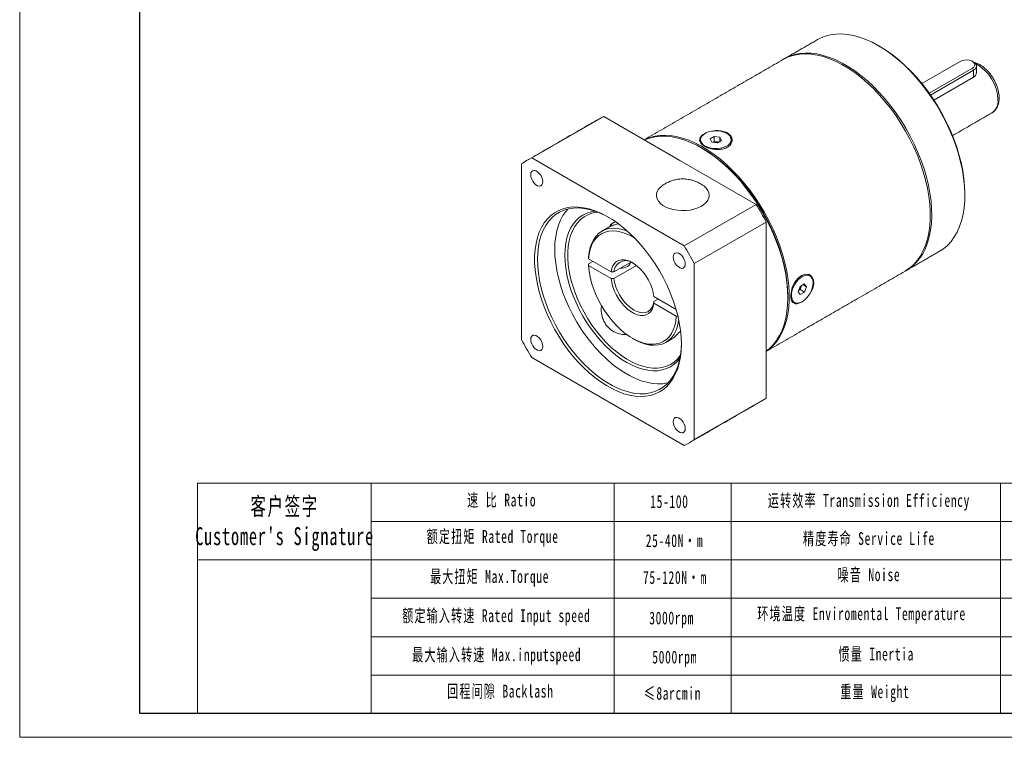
# Model space of a CAD drawing. Header units: millimetres. Extents: x -69 to 425, y -63 to 287.
# Tile 1 of 3: x -69 to 172, y -63 to 113. Entities that reach past the tile are written whole.
import ezdxf

# ---------------------------------------------------------------- set-up
doc = ezdxf.new("R2010")
doc.units = ezdxf.units.MM
doc.header["$LTSCALE"] = 1.5
doc.layers.get('0').update_dxf_attribs({"lineweight": 18})
doc.layers.add('7标注层', color=4, linetype='Continuous', lineweight=18)
doc.layers.add('SLD-0', color=7, linetype='Continuous', lineweight=18)
doc.styles.add('标准', font='txt', dxfattribs={"width": 0.667})

msp = doc.modelspace()

# ---------------------------------------------------------------- linework, layer by layer
at = {"color": 7, "linetype": 'Continuous', "lineweight": 15}
for p, q in [((161.611884, 102.838129), (152.178724, 97.392482)), ((165.596805, 101.654283), (165.596805, 99.958424)), ((153.991957, 95.010325), (164.581732, 101.123672)), ((164.864575, 100.633775), (154.319402, 94.546176)), ((164.581732, 101.123672), (164.864575, 100.633775)), ((164.864575, 100.633775), (164.864575, 98.950352)), ((164.864575, 98.950352), (155.137591, 93.335084)), ((56.353725, 79.106915), (74.031396, 89.312017)), ((92.739683, 78.511953), (74.031396, 89.312017)), ((97.813516, 83.598175), (97.813516, 83.014347)), ((100.173438, 83.788843), (101.162011, 84.395972)), ((100.589944, 82.991046), (100.173438, 83.788843)), ((101.995022, 82.800377), (100.589944, 82.991046)), ((100.818282, 82.96006), (101.162011, 83.17116)), ((101.162011, 84.395972), (102.567091, 84.205304)), ((101.162011, 83.17116), (101.162011, 84.395972)), ((101.162011, 83.17116), (101.864551, 83.075826)), ((101.864551, 83.075826), (102.338752, 83.011477)), ((102.983596, 83.407506), (101.995022, 82.800377)), ((102.567091, 84.205304), (102.983596, 83.407506)), ((102.567091, 83.15171), (102.567091, 84.205304)), ((105.343517, 83.598175), (105.343517, 83.014348)), ((53.848809, 77.660389), (53.848809, 34.45311)), ((93.770298, 57.506787), (56.353725, 79.106915)), ((111.44797, 67.711889), (92.739683, 78.511953)), ((162.743253, 70.343893), (162.743253, 69.935688)), ((111.44797, 67.711889), (93.770298, 57.506787)), ((96.275215, 53.168146), (113.952886, 63.373249)), ((113.952886, 41.769609), (113.952886, 63.373249)), ((75.062012, 61.995329), (74.965826, 61.941142)), ((70.311511, 53.084165), (71.372403, 53.696605)), ((75.816472, 51.131099), (70.312252, 54.308618)), ((76.526993, 51.129126), (80.719664, 53.549503)), ((80.390439, 53.359445), (80.390439, 52.946026)), ((70.312252, 52.675536), (75.816472, 49.498017)), ((82.086879, 52.705698), (76.526993, 49.496044)), ((96.275215, 9.960867), (96.275215, 53.168146)), ((121.757444, 46.25497), (122.240179, 47.572056)), ((122.294842, 45.563237), (121.757444, 46.25497)), ((122.254315, 46.800896), (121.871533, 46.566247)), ((122.240179, 47.572056), (123.260311, 48.19741)), ((122.495682, 47.45944), (122.254315, 46.800896)), ((122.254315, 46.800896), (123.314975, 46.188591)), ((123.314975, 46.188591), (122.294842, 45.563237)), ((122.622961, 47.806706), (122.495682, 47.45944)), ((122.939806, 48.000935), (123.79771, 47.505678)), ((123.260311, 48.19741), (123.79771, 47.505678)), ((123.79771, 47.505678), (123.314975, 46.188591)), ((86.324952, 43.839803), (87.385844, 44.452242)), ((91.795607, 41.906541), (86.32837, 45.06271)), ((119.256186, 45.239344), (119.256186, 44.831139)), ((86.32837, 43.429628), (91.832591, 40.252109)), ((113.952886, 20.165969), (113.952886, 41.769609)), ((92.433478, 36.230457), (92.905902, 36.503181)), ((92.799741, 36.455572), (92.913286, 36.43964)), ((56.353725, 30.114467), (93.770298, 8.514339)), ((113.952886, 20.165969), (96.275215, 9.960867))]:
    msp.add_line(p, q, dxfattribs=at)
for p, q in [((16.863099, -0.724476), (16.863099, -57.265429)), ((76.543604, -0.724476), (76.543604, -57.265429))]:
    msp.add_line(p, q)
for points in [[(141.53005, 106.678032), (139.963401, 107.515546), (138.405309, 108.214692), (136.864283, 108.77166), (135.34874, 109.1834), (133.866957, 109.447668), (132.427027, 109.563019), (131.036815, 109.528823), (129.703913, 109.345267), (128.435601, 109.013355), (127.238807, 108.534896), (126.531269, 108.163275)], [(156.52883, 56.200344), (157.468206, 56.815248), (158.458551, 57.64692), (159.35644, 58.612593), (160.156965, 59.706994), (160.855759, 60.924142), (161.449002, 62.257393), (161.933454, 63.699465), (162.306469, 65.242481), (162.566009, 66.878015), (162.710663, 68.59713), (162.739631, 70.390442), (162.652761, 72.248154), (162.450527, 74.16012), (162.134033, 76.115897), (161.705004, 78.104805), (161.165791, 80.115979), (160.519331, 82.138438), (159.769159, 84.161133), (158.919372, 86.173017), (157.974609, 88.163101), (156.940033, 90.120519), (155.821293, 92.034578), (154.624499, 93.894826), (153.356187, 95.6911), (152.023285, 97.413592), (150.633072, 99.052893), (149.193143, 100.600049), (147.71136, 102.046611), (146.195816, 103.38468), (144.654791, 104.606943), (143.096698, 105.706732), (141.53005, 106.678032)], [(141.883604, 106.473867), (143.442447, 105.50661), (144.992573, 104.410054), (146.525313, 103.190328), (148.032093, 101.854258), (149.50449, 100.409312), (150.934267, 98.863572), (152.313429, 97.225682), (153.634264, 95.504802), (154.889382, 93.710557), (156.071769, 91.852978), (157.17481, 89.942457), (158.192335, 87.989676), (159.118655, 86.005556), (159.948591, 84.001193), (160.677499, 81.987799), (161.301303, 79.97663), (161.816517, 77.978935), (162.220258, 76.005885), (162.51027, 74.068514), (162.684927, 72.177659), (162.743253, 70.343893)], [(118.045988, 103.264827), (118.466276, 103.494225), (119.644154, 104.008942), (120.895221, 104.377691), (122.212645, 104.598462), (123.58923, 104.670048), (125.017458, 104.592057), (126.489528, 104.364914), (127.997401, 103.989863), (129.53284, 103.468948), (131.087461, 102.805017), (132.652772, 102.001696), (134.220223, 101.063374), (135.781255, 99.995173), (137.327341, 98.802925), (138.850037, 97.493147), (140.341026, 96.072991), (141.792166, 94.55021), (143.195531, 92.933125), (144.543456, 91.230566), (145.828579, 89.451833), (147.043882, 87.606639), (148.182725, 85.705064), (149.238891, 83.757491), (150.206611, 81.77456), (151.080598, 79.767098), (151.856079, 77.746072), (152.52882, 75.722518), (153.095145, 73.70749), (153.551961, 71.711992), (153.896775, 69.746923), (154.127703, 67.823014), (154.243483, 65.950775), (154.243483, 64.140431), (154.127703, 62.401869), (153.896775, 60.744584), (153.551961, 59.177628), (153.095145, 57.709559), (152.52882, 56.348395), (151.856079, 55.101572), (151.080598, 53.975897), (150.206611, 52.97752), (149.238891, 52.111894), (148.182725, 51.383744), (148.043549, 51.301895)], [(118.223806, 103.365074), (118.537561, 103.547153), (119.696119, 104.097953), (120.929514, 104.503414), (122.23101, 104.761325), (123.593497, 104.870275), (125.009535, 104.82967), (126.47139, 104.639732), (127.971078, 104.301495), (129.500406, 103.816812), (131.051024, 103.188327), (132.614463, 102.419472), (134.182182, 101.514447), (135.74562, 100.478194), (137.296238, 99.316375), (138.825567, 98.035332), (140.325254, 96.642066), (141.78711, 95.144183), (143.203148, 93.549864), (144.565636, 91.86782), (145.86713, 90.107235), (147.100526, 88.277726), (148.259084, 86.389283), (149.336478, 84.452221), (150.326824, 82.477121), (151.224712, 80.474768), (152.025238, 78.456101), (152.724031, 76.432142), (153.317275, 74.413947), (153.801726, 72.412539), (154.174742, 70.438849), (154.434282, 68.503656), (154.578935, 66.617527), (154.607903, 64.790769), (154.521033, 63.033355), (154.3188, 61.354884), (154.002306, 59.764523), (153.573277, 58.27096), (153.034064, 56.882349), (152.387603, 55.606278), (151.637432, 54.449713), (150.787644, 53.418973), (149.842882, 52.519687), (148.808306, 51.756765), (148.219285, 51.40575)], [(164.581732, 101.123672), (164.939932, 101.399904), (165.148814, 101.723206), (165.191455, 102.067384), (165.064401, 102.404557), (164.777943, 102.707407), (164.355289, 102.9514), (163.830681, 103.116768), (163.246618, 103.190115), (162.650418, 103.165499), (162.090383, 103.044914), (161.611884, 102.838129)], [(164.864861, 102.674629), (165.261872, 102.375895), (165.511623, 102.027818), (165.596805, 101.654283), (165.511622, 101.280752), (165.26187, 100.932675), (164.864575, 100.633775)], [(102.664959, 81.517145), (103.390705, 81.69302), (104.037251, 81.952161), (104.576339, 82.283239), (104.984406, 82.671787), (105.24362, 83.100822), (105.342652, 83.551594), (105.277173, 84.004402), (105.050045, 84.439456), (104.671195, 84.837741), (104.157179, 85.181852), (103.530463, 85.456748), (102.818438, 85.650416), (102.052224, 85.754391), (101.265305, 85.764129), (100.492075, 85.679205), (99.766328, 85.503329), (99.119782, 85.244189), (98.580696, 84.913111), (98.172628, 84.524563), (97.913413, 84.095527), (97.814381, 83.644755), (97.879861, 83.191948), (98.106989, 82.756894), (98.48584, 82.358609), (98.999854, 82.014498), (99.62657, 81.739601), (100.338595, 81.545934), (101.104811, 81.441959), (101.891729, 81.432221), (102.664959, 81.517145)], [(83.975323, 83.571512), (84.995923, 84.006944), (86.24699, 84.375693), (87.564413, 84.596464), (88.940999, 84.66805), (90.369226, 84.590059), (91.841296, 84.362916), (93.349169, 83.987865), (94.884609, 83.46695), (96.439229, 82.803018), (98.00454, 81.999698), (99.571992, 81.061376), (101.133023, 79.993174), (102.67911, 78.800927), (104.201805, 77.491149), (105.692795, 76.070992), (107.143935, 74.548212), (108.5473, 72.931127), (109.895224, 71.228568), (111.180348, 69.449835), (112.395651, 67.604641), (113.534494, 65.703065), (114.59066, 63.755493), (115.558379, 61.772562), (116.432367, 59.7651), (117.207847, 57.744074), (117.880589, 55.72052), (118.446913, 53.705492), (118.90373, 51.709994), (119.248544, 49.744925), (119.479472, 47.821016), (119.595252, 45.948777), (119.595252, 44.138433), (119.479472, 42.39987), (119.248544, 40.742586), (118.90373, 39.17563), (118.446913, 37.707561), (117.880589, 36.346397), (117.207847, 35.099574), (116.432367, 33.973899), (115.558379, 32.975522), (114.59066, 32.109896), (113.952886, 31.646644)], [(119.256186, 44.831139), (119.198257, 46.673688), (119.024784, 48.57306), (118.736718, 50.518876), (118.335627, 52.500514), (117.823706, 54.507149), (117.203749, 56.52782), (116.479143, 58.551493), (115.653846, 60.567111), (114.732363, 62.563672), (113.71973, 64.530266), (112.621475, 66.456155), (111.443597, 68.330821), (110.19253, 70.144023), (108.875106, 71.885858), (107.498521, 73.546815), (106.070293, 75.117821), (104.598223, 76.590294), (103.09035, 77.956196), (101.554911, 79.208061), (100.00029, 80.339057), (98.43498, 81.343006), (96.867528, 82.214425), (95.306496, 82.948552), (93.76041, 83.541378), (92.237714, 83.989667), (90.746724, 84.29097), (89.295584, 84.443641), (87.89222, 84.446846), (86.544294, 84.300568), (85.259172, 84.005607), (84.043869, 83.563572), (84.012745, 83.549907)], [(98.399927, 81.36736), (99.95538, 80.40206), (101.505506, 79.305505), (103.038246, 78.085779), (104.545026, 76.749708), (106.017423, 75.304763), (107.4472, 73.759023), (108.826362, 72.121133), (110.147197, 70.400253), (111.402315, 68.606008), (112.584702, 66.748429), (113.687743, 64.837907), (114.705268, 62.885126), (115.631588, 60.901007), (116.461524, 58.896643), (117.190432, 56.883249), (117.814237, 54.872081), (118.32945, 52.874385), (118.733191, 50.901336), (119.023203, 48.963965), (119.19786, 47.07311), (119.256186, 45.239344)], [(59.046936, 73.264289), (58.986786, 73.782109), (58.811209, 74.327427), (58.534431, 74.856063), (58.178872, 75.325189), (57.773339, 75.696803), (57.350685, 75.940795), (56.945152, 76.037401), (56.589593, 75.978794), (56.312814, 75.76972), (56.137238, 75.427118), (56.077088, 74.978746), (56.137238, 74.460924), (56.312814, 73.915608), (56.589593, 73.386972), (56.945152, 72.917844), (57.350685, 72.546231), (57.773339, 72.302238), (58.178872, 72.205632), (58.534431, 72.264241), (58.811209, 72.473315), (58.986786, 72.815915), (59.046936, 73.264289)], [(98.607986, 72.220652), (98.670142, 72.173003), (99.223079, 71.660381), (99.626412, 71.103193), (99.869697, 70.515872), (99.946633, 69.913627), (99.855226, 69.312057), (99.597843, 68.72674), (99.18115, 68.172837), (98.615941, 67.664696), (97.916857, 67.215475), (97.101998, 66.836809), (96.192471, 66.538506), (95.21183, 66.32829), (94.185478, 66.211607), (93.139994, 66.191479), (92.102455, 66.268428), (91.099735, 66.440459), (90.157803, 66.703118), (89.301051, 67.049602), (88.551673, 67.470938), (87.929077, 67.956212), (87.449384, 68.492856), (87.125023, 69.066972), (86.964393, 69.663691), (86.971652, 70.267557), (87.146616, 70.862932), (87.484749, 71.434394), (87.977294, 71.967142), (88.284616, 72.219916)], [(93.093234, 33.401425), (93.036235, 31.780035), (92.865597, 30.234707), (92.582399, 28.77521), (92.18843, 27.410772), (91.686184, 26.150018), (91.078834, 25.000922), (90.37022, 23.970746), (89.564823, 23.066004), (88.667735, 22.292416), (87.684627, 21.654874), (86.621714, 21.157408), (85.485718, 20.803162), (84.283819, 20.594376), (83.023617, 20.532372), (81.71308, 20.617539), (80.360492, 20.849342), (78.974405, 21.226312), (77.563583, 21.746069), (76.136945, 22.405324), (74.703512, 23.19991), (73.272344, 24.124804), (71.852492, 25.174159), (70.452931, 26.341339), (69.082511, 27.618966), (67.749894, 28.998962), (66.463507, 30.472601), (65.231483, 32.030568), (64.061611, 33.663012), (62.961287, 35.359614), (61.937467, 37.109643), (60.996625, 38.90204), (60.144709, 40.725471), (59.387104, 42.568406), (58.728601, 44.419196), (58.173364, 46.266138), (57.724903, 48.097554), (57.386052, 49.901869), (57.158954, 51.667671), (57.045044, 53.3838), (57.045044, 55.039404), (57.158954, 56.624015), (57.386052, 58.127617), (57.724903, 59.540702), (58.173364, 60.854336), (58.728601, 62.060215), (59.387104, 63.150713), (60.144709, 64.118937), (60.996625, 64.958765), (61.937467, 65.66489), (62.961287, 66.232842), (64.061611, 66.659036), (65.231483, 66.940774), (66.463507, 67.076276), (67.749894, 67.064685), (69.082511, 66.906075), (70.452931, 66.601448), (71.852492, 66.152729), (73.272344, 65.562757), (74.703512, 64.835261), (76.136945, 63.97484), (77.563583, 62.986934), (78.974405, 61.877791), (80.360492, 60.65442), (81.71308, 59.324557), (83.023617, 57.89661), (84.283819, 56.379608), (85.485718, 54.783141), (86.621714, 53.117301), (87.684627, 51.392621), (88.667735, 49.620007), (89.564823, 47.810662), (90.37022, 45.976029), (91.078834, 44.127705), (91.686184, 42.277377), (92.18843, 40.436742), (92.582399, 38.617438), (92.865597, 36.830968), (93.036235, 35.088625), (93.093234, 33.401425)], [(75.242566, 64.527144), (74.703758, 64.822613), (73.284758, 65.509503), (71.879578, 66.056989), (70.49733, 66.461523), (69.146978, 66.720482), (67.837281, 66.832185), (66.576731, 66.795909), (65.373505, 66.611887), (64.235406, 66.281313), (63.169814, 65.806334), (62.183641, 65.190026), (61.283281, 64.43639), (60.474575, 63.55031), (59.762766, 62.537535), (59.152473, 61.404633), (58.647652, 60.15895), (58.251578, 58.808565), (57.966818, 57.362237), (57.79522, 55.829346), (57.737896, 54.219832), (57.79522, 52.544134), (57.966818, 50.813119), (58.251578, 49.038015), (58.647652, 47.230333), (59.152473, 45.401796), (59.762766, 43.564263), (60.474575, 41.729652), (61.283281, 39.909861), (62.183641, 38.116691), (63.169814, 36.361772), (64.235406, 34.656486), (65.373505, 33.011891), (66.576731, 31.438654), (67.837281, 29.946978), (69.146978, 28.546536), (70.49733, 27.246412), (71.879578, 26.055037), (73.284758, 24.980137), (74.703758, 24.028684), (76.127374, 23.206848), (77.546374, 22.519959), (78.951554, 21.972472), (80.333802, 21.567938), (81.684154, 21.308978), (82.993851, 21.197276), (84.2544, 21.233552), (85.457627, 21.417574), (86.595726, 21.748148), (87.661318, 22.223127), (88.647491, 22.839435), (89.547851, 23.593072), (90.356557, 24.479151), (91.068365, 25.491925), (91.678658, 26.624829), (92.18348, 27.870511), (92.579555, 29.220895), (92.864314, 30.667224), (93.035912, 32.200115), (93.092361, 33.607042)], [(65.219174, 66.57656), (64.717217, 65.999535), (64.005408, 64.98676), (63.395115, 63.853857), (62.890293, 62.608175), (62.494219, 61.25779), (62.209459, 59.811462), (62.037861, 58.27857), (61.980537, 56.669057), (62.037861, 54.993359), (62.209459, 53.262344), (62.494219, 51.487239), (62.890293, 49.679558), (63.395115, 47.851021), (64.005408, 46.013488), (64.717217, 44.178876), (65.525922, 42.359085), (66.426282, 40.565915), (67.412455, 38.810997), (68.478047, 37.105711), (69.616146, 35.461116), (70.819372, 33.887878), (72.079922, 32.396202), (73.389619, 30.995761), (74.739971, 29.695637), (76.122219, 28.504261), (77.5274, 27.429362), (78.946399, 26.477909), (80.370015, 25.656073), (81.789015, 24.969184), (83.194196, 24.421696), (84.576444, 24.017162), (85.926796, 23.758203), (87.236493, 23.6465), (88.497042, 23.682777), (89.700268, 23.866799), (89.854601, 23.902125)], [(92.743928, 29.973256), (92.111609, 29.205265), (91.304224, 28.456312), (90.408207, 27.844409), (89.430376, 27.374212), (88.378173, 27.049298), (87.259605, 26.872142), (86.083187, 26.844091), (84.85787, 26.96536), (83.59298, 27.235025), (82.298145, 27.651034), (80.983218, 28.210219), (79.658207, 28.908328), (78.333196, 29.740044), (77.01827, 30.699041), (75.723434, 31.778018), (74.458545, 32.968762), (73.233228, 34.262214), (72.056809, 35.64853), (70.938242, 37.117156), (69.886038, 38.656917), (68.908207, 40.256095), (68.01219, 41.902518), (67.204806, 43.583656), (66.4922, 45.286715), (65.879795, 46.998734), (65.372252, 48.706683), (64.973434, 50.397564), (64.686376, 52.058507), (64.513263, 53.676872), (64.455411, 55.240343), (64.513263, 56.737019), (64.686376, 58.155512), (64.973434, 59.485025), (65.372252, 60.71544), (65.879795, 61.837391), (66.4922, 62.842343), (67.204806, 63.722645), (68.01219, 64.471598), (68.908207, 65.083501), (69.886038, 65.5537), (70.938242, 65.878612), (71.921541, 66.042597)], [(72.574287, 65.803087), (72.211077, 65.762005), (71.124898, 65.535825), (70.108271, 65.161977), (69.169153, 64.643391), (68.314892, 63.984122), (67.552176, 63.189333), (66.886972, 62.265241), (66.324487, 61.21908), (65.869124, 60.059039), (65.524447, 58.794193), (65.293152, 57.434446), (65.177051, 55.990436), (65.177051, 54.473466), (65.293152, 52.895408), (65.524447, 51.268612), (65.869124, 49.605812), (66.324487, 47.920019), (66.886972, 46.224428), (67.552176, 44.532309), (68.314892, 42.856904), (69.169153, 41.211328), (70.108271, 39.608458), (71.124898, 38.060838), (72.211077, 36.580582), (73.358306, 35.179274), (74.557608, 33.867881), (75.799596, 32.656667), (77.07455, 31.555111), (78.372492, 30.571834), (79.683263, 29.714532), (80.996605, 28.989915), (82.302238, 28.403653), (83.589947, 27.960334), (84.849651, 27.663428), (86.071491, 27.515261), (87.245906, 27.516989), (88.363705, 27.668601), (89.416138, 27.968908), (90.394968, 28.415563), (91.292537, 29.005067), (92.101817, 29.732809), (92.816477, 30.593092), (92.862944, 30.658295)], [(75.403258, 62.163721), (75.475626, 62.391296), (75.725378, 62.739373), (76.122672, 63.038274), (76.122386, 63.038107)], [(70.311511, 54.717247), (70.444876, 55.96759), (70.69679, 57.126351), (71.064532, 58.181022), (71.544133, 59.120216), (72.130415, 59.933795), (72.817049, 60.612974), (73.596623, 61.150422), (74.460719, 61.540337), (75.40001, 61.778509), (76.404356, 61.862366), (77.462913, 61.791005), (78.564254, 61.565195), (79.69649, 61.187374), (79.840723, 61.129176)], [(81.671527, 59.367521), (81.631855, 59.392888), (80.512987, 60.038797), (79.400141, 60.54735), (78.305299, 60.913073), (77.240248, 61.132029), (76.216453, 61.20186), (75.244936, 61.121813), (74.336158, 60.892752), (73.499901, 60.517142), (72.745169, 59.999027), (72.080086, 59.343985), (71.511814, 58.559067), (71.046469, 57.652725), (70.689063, 56.634716), (70.443442, 55.515999), (70.312252, 54.308618)], [(94.046936, 53.059219), (93.986786, 53.577039), (93.81121, 54.122357), (93.53443, 54.650993), (93.178872, 55.12012), (92.773338, 55.491733), (92.350685, 55.735726), (91.945152, 55.832331), (91.589593, 55.773724), (91.312815, 55.56465), (91.137237, 55.222049), (91.077087, 54.773676), (91.137237, 54.255855), (91.312815, 53.710538), (91.589593, 53.181902), (91.945152, 52.712774), (92.350685, 52.341161), (92.773338, 52.097168), (93.178872, 52.000563), (93.53443, 52.059171), (93.81121, 52.268245), (93.986786, 52.610845), (94.046936, 53.059219)], [(75.816472, 51.131099), (75.983049, 51.940229), (76.265862, 52.642931), (76.658452, 53.223159), (77.151853, 53.667658), (77.734795, 53.966278), (78.393966, 54.112199), (79.11431, 54.102088), (79.879375, 53.936174), (80.671688, 53.618249), (81.473154, 53.155573), (82.265467, 52.558713), (83.030532, 51.841301), (83.750876, 51.019721), (84.410047, 50.112738), (84.992989, 49.141066), (85.48639, 48.126899), (85.87898, 47.093396), (86.161793, 46.064165), (86.32837, 45.06271)], [(70.312252, 52.675536), (70.443442, 51.316686), (70.689063, 49.914381), (71.046469, 48.483719), (71.511814, 47.040102), (72.080086, 45.599071), (72.745169, 44.176141), (73.499901, 42.78663), (74.336158, 41.445499), (75.244936, 40.167184), (76.216453, 38.965449), (77.240248, 37.853231), (78.305299, 36.842504), (79.400141, 35.94415), (80.512987, 35.167839), (81.631855, 34.52193), (82.744701, 34.013377), (83.839543, 33.647654), (84.904594, 33.428698), (85.928389, 33.358867), (86.899906, 33.438913), (87.808684, 33.667975), (88.644941, 34.043585), (89.399674, 34.5617), (90.064757, 35.216742), (90.633028, 36.00166), (91.098373, 36.908002), (91.455779, 37.926011), (91.701401, 39.044728), (91.832591, 40.252109)], [(86.32837, 43.429628), (86.161793, 42.620498), (85.87898, 41.917795), (85.48639, 41.337568), (84.992989, 40.893068), (84.410047, 40.594448), (83.750876, 40.448528), (83.030532, 40.458639), (82.265467, 40.624553), (81.473154, 40.942478), (80.671688, 41.405154), (79.879375, 42.002014), (79.11431, 42.719426), (78.393966, 43.541006), (77.734795, 44.447989), (77.151853, 45.41966), (76.658452, 46.433828), (76.265862, 47.46733), (75.983049, 48.496562), (75.816472, 49.498017)], [(76.526993, 49.496044), (76.700164, 48.512824), (76.991967, 47.50379), (77.395076, 46.49427), (77.899374, 45.509607), (78.492199, 44.574519), (79.158671, 43.712479), (79.882058, 42.945127), (80.644203, 42.291726), (81.425973, 41.768679), (82.207742, 41.389115), (82.969887, 41.162562), (83.693275, 41.094707), (84.359746, 41.187256), (84.952572, 41.437882), (85.456869, 41.840296), (85.859978, 42.384395), (86.151781, 43.056522), (86.324952, 43.839803)], [(123.773015, 44.646288), (123.858068, 44.719071), (124.687749, 45.757272), (125.299955, 46.934858), (125.599373, 48.124482), (125.541697, 49.188907), (125.141458, 50.013321), (124.453414, 50.505461), (123.568883, 50.593302), (122.611299, 50.252834), (121.701272, 49.52612), (120.927084, 48.498661), (120.352722, 47.284137), (120.027727, 46.03103), (119.963293, 45.239343)], [(121.518378, 43.444744), (122.03358, 43.499035), (122.581299, 43.701105), (123.137597, 44.042123), (123.678159, 44.507183), (124.179362, 45.07596), (124.6193, 45.723597), (124.978746, 46.421789), (125.24199, 47.14002), (125.397528, 47.846902), (125.438561, 48.511539), (125.363296, 49.104885), (125.175023, 49.601007), (124.881971, 49.978222), (124.496946, 50.220044), (124.036776, 50.315903), (123.521573, 50.261612), (122.973854, 50.059541), (122.417558, 49.718525), (121.876995, 49.253465), (121.375791, 48.684687), (120.935853, 48.03705), (120.576408, 47.338859), (120.313164, 46.620627), (120.157626, 45.913746), (120.116592, 45.249108), (120.191858, 44.655762), (120.38013, 44.15964), (120.673184, 43.782426), (121.058208, 43.540604), (121.518378, 43.444744)], [(113.952886, 31.68994), (114.732363, 32.3217), (115.653846, 33.254339), (116.479143, 34.317091), (117.203749, 35.504151), (117.823706, 36.809035), (118.335627, 38.224617), (118.736718, 39.743166), (119.024784, 41.356389), (119.198257, 43.055472), (119.256186, 44.831139)], [(92.449246, 39.288208), (92.407069, 39.001339), (92.155156, 37.842577), (91.787413, 36.787907), (91.307812, 35.848712), (90.72153, 35.035134), (90.034896, 34.355955), (89.255323, 33.818507), (88.391226, 33.428592), (87.451935, 33.190419), (86.44759, 33.106561), (85.389032, 33.177923), (84.287691, 33.403733), (83.155455, 33.781554), (82.004549, 34.307308), (81.424163, 34.624992)], [(92.918496, 36.394045), (92.851506, 36.403788), (92.760223, 36.419082)], [(59.046936, 32.84758), (58.986786, 33.365401), (58.811209, 33.910718), (58.534431, 34.439354), (58.178872, 34.908482), (57.773339, 35.280095), (57.350685, 35.524088), (56.945152, 35.620693), (56.589593, 35.562084), (56.312814, 35.353011), (56.137238, 35.010411), (56.077088, 34.562037), (56.137238, 34.044217), (56.312814, 33.498899), (56.589593, 32.970263), (56.945152, 32.501136), (57.350685, 32.129523), (57.773339, 31.88553), (58.178872, 31.788925), (58.534431, 31.847532), (58.811209, 32.056606), (58.986786, 32.399207), (59.046936, 32.84758)], [(94.046936, 12.64251), (93.986786, 13.160332), (93.81121, 13.705648), (93.53443, 14.234284), (93.178872, 14.703412), (92.773338, 15.075025), (92.350685, 15.319018), (91.945152, 15.415624), (91.589593, 15.357015), (91.312815, 15.147941), (91.137237, 14.805341), (91.077087, 14.356967), (91.137237, 13.839147), (91.312815, 13.293829), (91.589593, 12.765193), (91.945152, 12.296066), (92.350685, 11.924453), (92.773338, 11.68046), (93.178872, 11.583855), (93.53443, 11.642462), (93.81121, 11.851536), (93.986786, 12.194138), (94.046936, 12.64251)]]:
    msp.add_lwpolyline(points, dxfattribs=at)
for centre, radius, start, end in [((160.424961, 93.051093), 10.456095, 1.95293884, 61.85438618), ((167.44653, 93.028109), 3.449372, 304.99883432, 6.31334258), ((79.430089, 77.068975), 13.380507, 113.79556583, 119.99271746), ((99.167508, 83.155735), 1.589792, 139.98295311, 178.17967319), ((101.574597, 81.120744), 1.976466, 81.56408243, 111.73197065), ((101.631213, 81.28077), 1.810158, 69.15793752, 82.5936891), ((104.019279, 83.167107), 1.559729, 1.43750628, 40.39989391), ((61.745652, 66.877721), 13.365106, 113.79297679, 126.21772279), ((52.789413, 30.952916), 69.224623, 27.92628954, 32.073728), ((77.174985, 61.754192), 1.658614, 96.50640694, 162.38901961), ((35.111741, 20.747814), 69.224623, 27.92628954, 32.073728), ((79.467086, 50.954598), 2.945269, 52.67082429, 176.60283047), ((79.227728, 53.784994), 1.434985, 295.0354493, 348.55034876), ((77.992965, 55.923904), 3.901314, 271.22289086, 298.17415272), ((123.615927, 49.202424), 1.570396, 19.73423185, 58.43377496), ((120.578014, 48.153398), 2.039369, 309.566708, 340.10602478), ((120.849088, 48.072352), 1.756967, 339.58320087, 350.47061365), ((121.179696, 44.954065), 1.533162, 241.08219246, 280.76051501), ((115.012815, 66.873737), 69.225232, 207.92629854, 212.07370161), ((87.920894, 39.445559), 5.540785, 300.27812645, 324.53108677), ((106.04711, 30.961894), 13.381079, 300.00201908, 306.21504101), ((88.37828, 20.743681), 13.365278, 293.79308169, 306.21767007)]:
    msp.add_arc(centre, radius, start, end, dxfattribs=at)
for points in [[(126.531269, 108.163275), (118.399542, 103.468929)], [(141.886994, 106.47191), (141.533497, 106.676042)], [(118.045988, 103.264827), (83.953896, 83.583881)], [(164.864861, 102.674629), (164.581972, 102.83799)], [(159.713214, 84.596042), (169.424951, 90.202508)], [(72.741309, 88.657684), (55.063638, 78.452582)], [(98.399927, 81.36736), (98.04643, 81.571493)], [(76.263831, 63.119788), (76.122386, 63.038107)], [(74.965826, 61.941142), (73.551613, 61.124734)], [(148.397103, 51.505997), (156.52883, 56.200344)], [(70.312252, 54.308618), (70.311511, 54.717247)], [(70.311511, 53.084165), (70.312252, 52.675536)], [(76.526993, 51.129126), (75.816472, 51.131099)], [(113.952885, 31.621773), (148.043549, 51.301895)], [(75.816472, 49.498017), (76.526993, 49.496044)], [(124.659924, 50.140998), (124.154344, 50.432863)], [(86.324952, 43.839803), (86.32837, 43.429628)], [(120.38965, 43.911515), (120.89523, 43.61965)], [(91.832591, 40.252109), (92.182179, 40.251898)], [(81.070669, 34.829128), (81.424163, 34.624992)], [(89.300333, 33.844195), (90.714547, 34.660603)], [(95.060387, 9.168673), (112.738058, 19.373775)]]:
    msp.add_open_spline(points, degree=1, dxfattribs=at)
for points, knots in [([(169.393161, 90.200914), (169.444996, 90.225217), (169.696389, 90.34308), (170.073003, 90.681489), (170.500212, 91.198371), (170.823637, 91.81907), (171.048368, 92.525381), (171.150739, 93.203358), (171.173836, 93.800865), (171.152098, 94.425709), (171.053204, 95.197967), (170.829599, 96.129648), (170.506058, 97.062117), (170.09051, 97.977274), (169.591843, 98.857671), (169.019773, 99.686331), (168.384612, 100.447208), (167.697027, 101.124563), (166.967509, 101.705858), (166.206696, 102.170138), (165.506261, 102.492058), (165.062215, 102.590862), (164.880486, 102.631298)], [0, 0, 0, 0, 0.2071912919, 1.0048345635, 1.7998520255, 2.6092114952, 3.445100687, 4.3091100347, 4.8288767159, 5.3103981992, 6.2047063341, 7.0966069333, 7.985687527, 8.8723912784, 9.7580375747, 10.6442777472, 11.5323707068, 12.424109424, 13.3212497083, 14.2249784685, 15.1346618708, 15.7648745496, 15.7648745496, 15.7648745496, 15.7648745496]), ([(165.575866, 100.164638), (165.565996, 99.997875), (165.543839, 99.62348), (165.241939, 99.201515), (164.956987, 99.011859), (164.864575, 98.950352)], [0, 0, 0, 0, 0.5209446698, 1.1695617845, 1.4808712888, 1.4808712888, 1.4808712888, 1.4808712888]), ([(98.880101, 85.085663), (98.839275, 85.068615), (98.430611, 84.897957), (97.932997, 84.433391), (97.525868, 83.758035), (97.602398, 83.047405), (98.049922, 82.437018), (98.548415, 82.11284), (98.75009, 81.981687)], [0, 0, 0, 0, 0.0957978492, 0.9589327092, 1.821723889, 2.6911560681, 3.5639144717, 4.1569137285, 4.1569137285, 4.1569137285, 4.1569137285]), ([(98.75009, 81.981687), (99.097565, 81.811969), (99.792444, 81.472569), (101.118602, 81.196051), (102.476665, 81.158744), (103.743367, 81.404773), (104.76235, 81.921094), (105.42215, 82.649462), (105.65451, 83.496398), (105.431004, 84.348233), (104.772619, 85.081817), (103.755555, 85.602547), (102.506633, 85.840114), (101.403136, 85.850509), (100.805161, 85.709186), (100.632959, 85.668488)], [0, 0, 0, 0, 1.1382597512, 2.2762791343, 3.4205539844, 4.5691588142, 5.7108851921, 6.8452465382, 7.9832413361, 9.1301701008, 10.277470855, 11.4160599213, 12.5504525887, 13.6915108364, 14.1530066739, 14.1530066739, 14.1530066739, 14.1530066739]), ([(94.077911, 73.936449), (93.728367, 73.949863), (92.997482, 73.977911), (91.921787, 73.844568), (90.874273, 73.586155), (89.901704, 73.208876), (89.040021, 72.762683), (88.540075, 72.395435), (88.319073, 72.233092)], [0, 0, 0, 0, 1.0485411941, 2.1924648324, 3.2389256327, 4.2796481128, 5.3173136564, 6.139438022, 6.139438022, 6.139438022, 6.139438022]), ([(98.573386, 72.233696), (98.376219, 72.37999), (97.917498, 72.720349), (97.123597, 73.144962), (96.213717, 73.519529), (95.237969, 73.790275), (94.516821, 73.901723), (94.121333, 73.933014), (94.077911, 73.936449)], [0, 0, 0, 0, 0.7361514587, 1.7126976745, 2.6919822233, 3.6847209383, 4.7446597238, 4.8753890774, 4.8753890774, 4.8753890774, 4.8753890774]), ([(77.49475, 62.971341), (77.310843, 62.907336), (76.69337, 62.692438), (75.830436, 62.378792), (75.313093, 62.120624), (75.062012, 61.995329)], [0, 0, 0, 0, 0.4701703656, 1.578607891, 2.6238433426, 2.6238433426, 2.6238433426, 2.6238433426]), ([(119.963293, 45.239343), (119.990084, 44.894496), (120.043662, 44.204875), (120.466519, 43.539612), (121.116055, 43.260935), (121.79947, 43.305861), (122.261602, 43.567398), (122.404679, 43.64837)], [0, 0, 0, 0, 0.8521646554, 1.7041495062, 2.5608176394, 3.420727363, 3.806343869, 3.806343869, 3.806343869, 3.806343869]), ([(73.519584, 42.845224), (73.479331, 42.662224), (73.381106, 42.215672), (73.381342, 41.167597), (73.619222, 39.956478), (74.161378, 38.754202), (74.735913, 37.900052), (75.402868, 37.198739), (76.11832, 36.643895), (76.922715, 36.207139), (77.993719, 35.847496), (78.962659, 35.689272), (79.518812, 35.824847), (79.610637, 35.847231)], [0, 0, 0, 0, 0.6016801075, 1.4682090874, 3.249369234, 4.3318187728, 5.4135066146, 6.287637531, 7.1611665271, 8.0401853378, 8.9186236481, 10.4690685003, 10.7756837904, 10.7756837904, 10.7756837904, 10.7756837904])]:
    msp.add_open_spline(points, degree=3, knots=knots, dxfattribs=at)
at = {"layer": '7标注层', "color": 0}
msp.add_line((-25.788216, -0.724476), (-25.788216, -57.255761), dxfattribs=at)
at = {"layer": 'SLD-0'}
for p, q in [((-25.788216, -0.724476), (419.275511, -0.724476)), ((105.298723, -0.724476), (105.298723, -57.249331)), ((171.478779, -0.724476), (171.478779, -57.255761)), ((16.863099, -10.156743), (266.998057, -10.156743)), ((-25.788216, -19.58901), (419.275511, -19.58901)), ((16.863099, -29.021277), (419.275511, -29.021277)), ((16.863099, -38.453544), (419.275511, -38.453544)), ((16.863099, -47.885811), (419.275511, -47.885811))]:
    msp.add_line(p, q, dxfattribs=at)
at = {"layer": 'SLD-0', "color": 3}
msp.add_lwpolyline([(-69.482745, -63.144415), (425.164164, -63.144415), (425.164164, 286.641613), (-69.482745, 286.641613)], close=True, dxfattribs=at)
at = {"layer": 'SLD-0', "color": 3, "lineweight": 25}
msp.add_lwpolyline([(-40.039476, -57.255761), (419.275511, -57.255761), (419.275511, 280.75296), (-40.039476, 280.75296)], close=True, dxfattribs=at)

# ---------------------------------------------------------------- texts
at = {"layer": 'SLD-0', "color": 1, "attachment_point": 2, "style": '标准'}
for s, insert, char_height, width in [("\\T1.1;客户签字\\PCustomer's Signature", (-4.389042, -4.214487), 4.40172459, 54.75790775), ('\\T1.1;速 比 Ratio', (48.939576, -3.318081), 3.14408899, 25.69007027), ('\\T1.1;\\pxqc;15-100', (90.144458, -3.680726), 3.14408899, 13.36800931), ('\\T1.1;运转效率 Transmission Efficiency', (139.164115, -3.414706), 3.14408899, 53.42924351), ('\\T1.1;额定扭矩 Rated Torque', (46.72958, -12.262339), 3.14408899, 55.82243853), ('\\T1.1;25-40N·m', (91.391461, -13.293422), 3.14408899, 26.04130863), ('\\T1.1;精度寿命 Service Life', (139.164115, -12.75881), 3.14408899, 41.93815822), ('\\T1.1;最大扭矩 Max.Torque', (45.956082, -22.089983), 3.14408899, 37.11284784), ('\\T1.1;噪音 Noise', (139.164115, -21.652591), 3.14408899, 27.74328474), ('\\T1.1;75-120N·m', (91.503029, -22.324603), 3.14408899, 31.26939657), ('\\T1.1;额定输入转速 Rated Input speed', (47.613579, -31.696785), 3.14408899, 49.3412799), ('\\T1.1;环境温度 Enviromental Temperature', (137.361599, -31.221853), 3.14408899, 52.97860243), ('\\T1.1;3000rpm', (90.688245, -32.268705), 3.14408899, 21.66404825), ('\\T1.1;最大输入转速 Max.inputspeed ', (47.724079, -41.303581), 3.14408899, 49.62632395), ('\\T1.1;惯量 Inertia', (140.96664, -41.128851), 3.14408899, 28.40449181), ('\\T1.1;5000rpm', (91.438619, -41.868935), 3.14408899, 68.74804943), ('\\T1.1;回程间隙 Backlash', (48.608077, -50.247839), 3.14408899, 40.23914135), ('\\T1.1;≤8arcmin ', (90.863689, -50.768714), 3.14408899, 24.18585453), ('\\T1.1;重量 Weight', (140.628674, -50.36037), 3.14408899, 24.44782328)]:
    msp.add_mtext(s, dxfattribs=dict(at, insert=insert, char_height=char_height, width=width))

doc.saveas('drawing.dxf')
